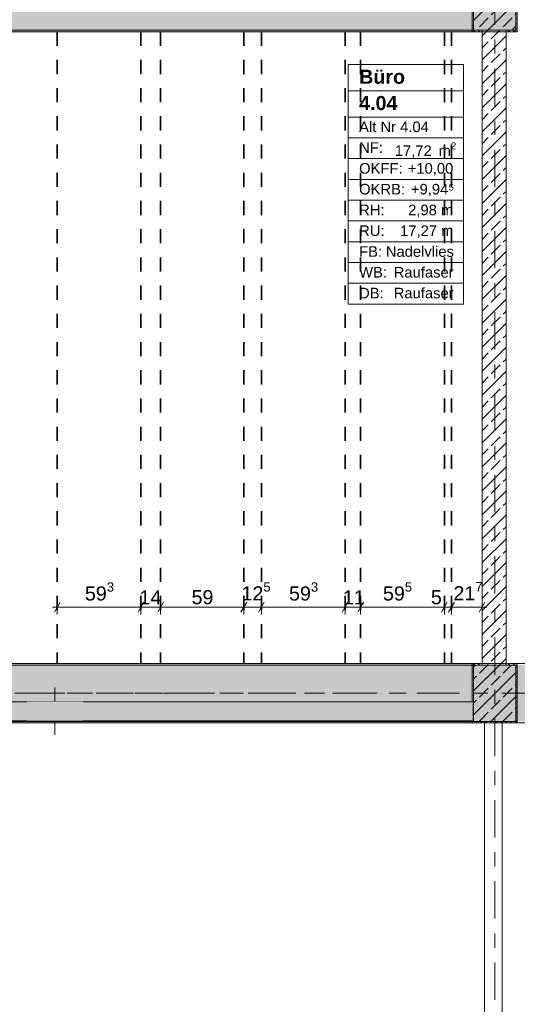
# Model space of a CAD drawing. Header units: metres. Extents: x -3.6 to 84.5, y -11 to 16.8.
# Tile 154 of 229: x 44 to 47.5, y 6.1 to 13.1. Entities that reach past the tile are written whole.
import ezdxf

# ---------------------------------------------------------------- set-up
doc = ezdxf.new("R2010")
doc.units = ezdxf.units.M
doc.header["$MEASUREMENT"] = 0
for name, pattern in [('Achse', [0.2, 0.1, -0.05, 0, -0.05]), ('Strichlinie doppelt', [0.546806, 0.264583, -0.105833, 0.070556, -0.105833]), ('Strichlinie eng', [0.115, 0.075, -0.04]), ('Wipeout_Contour', [1, 0, -1])]:
    doc.linetypes.add(name, pattern=pattern)
for name, color, linetype in [('155 - Bemaßung_ Beschriftung.Ausbau - Deckenelemente', 7, 'Continuous'), ('401 - Zone.Raum_ Raumbegrenzung_ Whg.', 7, 'Continuous'), ('451 - Universal.Achsen Raster', 7, 'Continuous'), ('605 - Struktur.Wand Innen', 7, 'Continuous'), ('607 - Struktur.Stütze', 7, 'Continuous'), ('608 - Struktur.Träger', 7, 'Continuous'), ('Abbruch_605 - Struktur.Wand Innen', 7, 'Continuous'), ('Neubau_605 - Struktur.Wand Innen', 7, 'Continuous')]:
    doc.layers.add(name, color=color, linetype=linetype)
doc.styles.add('ERSTELLTER_STIL_1', font='txt')
doc.styles.add('ERSTELLTER_STIL_2', font='txt')
doc.linetypes.add('Abbruch 1', pattern='A,0,[1,2022.0244.A_L5A-PL04.10_iA_Deckenelemente 3.OG1.Shx,S=0.001984,R=0,X=0,Y=0],-0.25,0', length=0.25)
doc.dimstyles.new('ERSTELLTER_STIL__1', dxfattribs={"dimtxt": 0.1, "dimasz": 0.0532, "dimexe": 0.18, "dimexo": 0.0625, "dimgap": 0, "dimtad": 1, "dimtih": 1, "dimtoh": 1, "dimzin": 0, "dimdsep": 46, "dimtxsty": 'ERSTELLTER_STIL_2', "dimblk": 'ARROWHEAD_2', "dimblk1": 'ARROWHEAD_2', "dimblk2": 'ARROWHEAD_2', "dimcen": 0.09, "dimse1": 1, "dimse2": 1, "dimclrd": 7, "dimclre": 7, "dimclrt": 7, "dimazin": 0, "dimtfac": 1, "dimtdec": 4, "dimtmove": 0, "dimatfit": 3, "dimfxl": 1, "dimtolj": 1, "dimtzin": 0, "dimarcsym": 0})
doc.dimstyles.new('ERSTELLTER_STIL__2', dxfattribs={"dimtxt": 0.1, "dimasz": 0.0532, "dimexe": 0.18, "dimexo": 0.0625, "dimgap": 0, "dimtad": 1, "dimtih": 1, "dimtoh": 1, "dimzin": 0, "dimdsep": 46, "dimtxsty": 'ERSTELLTER_STIL_2', "dimblk": 'ARROWHEAD_2', "dimblk1": 'ARROWHEAD_2', "dimblk2": 'ARROWHEAD_2', "dimcen": 0.09, "dimse1": 1, "dimse2": 1, "dimclrd": 7, "dimclre": 7, "dimclrt": 7, "dimazin": 0, "dimtfac": 1, "dimtdec": 4, "dimtmove": 2, "dimatfit": 3, "dimfxl": 1, "dimtolj": 1, "dimtzin": 0, "dimarcsym": 0})
pattern_1 = [(45, (0, 0), (-0.08485281, 0.08485281), []), (45, (-0.04243, 0.04243), (-0.08485281, 0.08485281), [0.09, -0.03])]
pattern_2 = [(45, (0, 0), (-0.01767767, 0.01767767), [0, -0.025])]

# ---------------------------------------------------------------- blocks, each defined once
blk = doc.blocks.new('*D142')
at = {"layer": '155 - Bemaßung_ Beschriftung.Ausbau - Deckenelemente', "color": 7, "linetype": 'Continuous', "lineweight": 5}
for p, q in [((44.2472, 8.945), (44.2068, 8.875)), ((44.227, 8.8575), (44.227, 8.9625)), ((44.8402, 8.945), (44.7998, 8.875)), ((44.82, 8.8575), (44.82, 8.9625)), ((44.1928, 8.91), (44.227, 8.91)), ((44.227, 8.91), (44.82, 8.91))]:
    blk.add_line(p, q, dxfattribs=at)
at = {"layer": '155 - Bemaßung_ Beschriftung.Ausbau - Deckenelemente', "color": 7, "lineweight": 5, "char_height": 0.1, "attachment_point": 7, "style": 'ERSTELLTER_STIL_2'}
for s, insert in [('\\A1;{\\pql;\\fArial|b0|i0|c0|p38;59\\fArial|b0|i0|c0|p38;\\A1{\\H.66x;\\S3^  ;}}', (44.4226, 8.9283)), ('\\A1;{\\pql;\\fArial|b0|i0|c0|p38;14}', (44.8096, 8.93))]:
    blk.add_mtext(s, dxfattribs=dict(at, insert=insert))
blk = doc.blocks.new('ARROWHEAD_2')
at = {"color": 0, "linetype": 'Continuous', "lineweight": 0}
for p, q in [((0, 0), (-1, 0)), ((-0.38, -0.66), (0.38, 0.66))]:
    blk.add_line(p, q, dxfattribs=at)
blk = doc.blocks.new('*D143')
at = {"layer": '155 - Bemaßung_ Beschriftung.Ausbau - Deckenelemente', "color": 7, "linetype": 'Continuous', "lineweight": 5}
for p, q in [((44.8402, 8.945), (44.7998, 8.875)), ((44.82, 8.8575), (44.82, 8.9625)), ((44.9802, 8.945), (44.9398, 8.875)), ((44.96, 8.8575), (44.96, 8.9625)), ((44.82, 8.91), (44.96, 8.91))]:
    blk.add_line(p, q, dxfattribs=at)
blk = doc.blocks.new('*D144')
at = {"layer": '155 - Bemaßung_ Beschriftung.Ausbau - Deckenelemente', "color": 7, "linetype": 'Continuous', "lineweight": 5}
for p, q in [((44.9802, 8.945), (44.9398, 8.875)), ((44.96, 8.8575), (44.96, 8.9625)), ((45.5702, 8.945), (45.5298, 8.875)), ((45.55, 8.8575), (45.55, 8.9625)), ((44.96, 8.91), (45.55, 8.91))]:
    blk.add_line(p, q, dxfattribs=at)
at = {"layer": '155 - Bemaßung_ Beschriftung.Ausbau - Deckenelemente', "color": 7, "lineweight": 5, "char_height": 0.1, "attachment_point": 7, "style": 'ERSTELLTER_STIL_2'}
for s, insert in [('\\A1;{\\pql;\\fArial|b0|i0|c0|p38;12\\fArial|b0|i0|c0|p38;\\A1{\\H.66x;\\S5^  ;}}', (45.5333, 8.9289)), ('\\A1;{\\pql;\\fArial|b0|i0|c0|p38;59}', (45.1791, 8.93))]:
    blk.add_mtext(s, dxfattribs=dict(at, insert=insert))
blk = doc.blocks.new('*D145')
at = {"layer": '155 - Bemaßung_ Beschriftung.Ausbau - Deckenelemente', "color": 7, "linetype": 'Continuous', "lineweight": 5}
for p, q in [((45.5702, 8.945), (45.5298, 8.875)), ((45.55, 8.8575), (45.55, 8.9625)), ((45.6952, 8.945), (45.6548, 8.875)), ((45.675, 8.8575), (45.675, 8.9625)), ((45.55, 8.91), (45.675, 8.91))]:
    blk.add_line(p, q, dxfattribs=at)
blk = doc.blocks.new('*D146')
at = {"layer": '155 - Bemaßung_ Beschriftung.Ausbau - Deckenelemente', "color": 7, "linetype": 'Continuous', "lineweight": 5}
for p, q in [((45.6952, 8.945), (45.6548, 8.875)), ((45.675, 8.8575), (45.675, 8.9625)), ((46.2882, 8.945), (46.2478, 8.875)), ((46.268, 8.8575), (46.268, 8.9625)), ((45.675, 8.91), (46.268, 8.91))]:
    blk.add_line(p, q, dxfattribs=at)
at = {"layer": '155 - Bemaßung_ Beschriftung.Ausbau - Deckenelemente', "color": 7, "lineweight": 5, "char_height": 0.1, "attachment_point": 7, "style": 'ERSTELLTER_STIL_2'}
for s, insert in [('\\A1;{\\pql;\\fArial|b0|i0|c0|p38;59\\fArial|b0|i0|c0|p38;\\A1{\\H.66x;\\S3^  ;}}', (45.8706, 8.9283)), ('\\A1;{\\pql;\\fArial|b0|i0|c0|p38;11}', (46.2525, 8.93))]:
    blk.add_mtext(s, dxfattribs=dict(at, insert=insert))
blk = doc.blocks.new('*D147')
at = {"layer": '155 - Bemaßung_ Beschriftung.Ausbau - Deckenelemente', "color": 7, "linetype": 'Continuous', "lineweight": 5}
for p, q in [((46.2882, 8.945), (46.2478, 8.875)), ((46.268, 8.8575), (46.268, 8.9625)), ((46.3982, 8.945), (46.3578, 8.875)), ((46.378, 8.8575), (46.378, 8.9625)), ((46.268, 8.91), (46.378, 8.91))]:
    blk.add_line(p, q, dxfattribs=at)
blk = doc.blocks.new('*D148')
at = {"layer": '155 - Bemaßung_ Beschriftung.Ausbau - Deckenelemente', "color": 7, "linetype": 'Continuous', "lineweight": 5}
for p, q in [((46.3982, 8.945), (46.3578, 8.875)), ((46.378, 8.8575), (46.378, 8.9625)), ((46.9932, 8.945), (46.9528, 8.875)), ((46.973, 8.8575), (46.973, 8.9625)), ((46.378, 8.91), (46.973, 8.91))]:
    blk.add_line(p, q, dxfattribs=at)
at = {"layer": '155 - Bemaßung_ Beschriftung.Ausbau - Deckenelemente', "color": 7, "lineweight": 5, "char_height": 0.1, "attachment_point": 7, "style": 'ERSTELLTER_STIL_2'}
for s, insert in [('\\A1;{\\pql;\\fArial|b0|i0|c0|p38;59\\fArial|b0|i0|c0|p38;\\A1{\\H.66x;\\S5^  ;}}', (46.5367, 8.9283)), ('\\A1;{\\pql;\\fArial|b0|i0|c0|p38;5}', (46.8769, 8.93))]:
    blk.add_mtext(s, dxfattribs=dict(at, insert=insert))
blk = doc.blocks.new('*D149')
at = {"layer": '155 - Bemaßung_ Beschriftung.Ausbau - Deckenelemente', "color": 7, "linetype": 'Continuous', "lineweight": 5}
for p, q in [((46.9932, 8.945), (46.9528, 8.875)), ((46.973, 8.8575), (46.973, 8.9625)), ((47.0432, 8.945), (47.0028, 8.875)), ((47.023, 8.8575), (47.023, 8.9625)), ((46.973, 8.91), (47.023, 8.91))]:
    blk.add_line(p, q, dxfattribs=at)
blk = doc.blocks.new('*D150')
at = {"layer": '155 - Bemaßung_ Beschriftung.Ausbau - Deckenelemente', "color": 7, "linetype": 'Continuous', "lineweight": 5}
for p, q in [((47.0432, 8.945), (47.0028, 8.875)), ((47.023, 8.8575), (47.023, 8.9625)), ((47.2198, 8.875), (47.2602, 8.945)), ((47.24, 8.8575), (47.24, 8.9625)), ((47.023, 8.91), (47.24, 8.91)), ((47.24, 8.91), (47.2743, 8.91))]:
    blk.add_line(p, q, dxfattribs=at)
at = {"layer": '155 - Bemaßung_ Beschriftung.Ausbau - Deckenelemente', "color": 7, "lineweight": 5, "insert": (47.037, 8.93), "char_height": 0.1, "attachment_point": 7, "style": 'ERSTELLTER_STIL_2'}
blk.add_mtext('\\A1;{\\pql;\\fArial|b0|i0|c0|p38;21\\fArial|b0|i0|c0|p38;\\A1{\\H.66x;\\S7^  ;}}', dxfattribs=at)

msp = doc.modelspace()

# ---------------------------------------------------------------- hatches: boundary and pattern name
at = {"layer": '605 - Struktur.Wand Innen', "linetype": 'Continuous', "lineweight": 0, "true_color": 0x000000}
h = msp.add_hatch(dxfattribs=at)
h.set_pattern_fill('Beton__Stahlbeton_0001', color=18, style=0, pattern_type=2)
h.set_pattern_definition(pattern_1)
h.paths.add_polyline_path([(47.41, 8.5), (47.41, 13), (47.24, 13), (47.24, 8.5)])
at = {"layer": '607 - Struktur.Stütze', "linetype": 'Continuous', "lineweight": 0, "true_color": 0x000000}
h = msp.add_hatch(dxfattribs=at)
h.set_pattern_fill('Gips_0001', color=18, style=0, pattern_type=2)
h.set_pattern_definition(pattern_2)
h.paths.add_polyline_path([(47.17, 13.445), (47.17, 12.99), (47.24, 12.99), (47.24, 13), (47.18, 13), (47.18, 13.445)])
h = msp.add_hatch(dxfattribs=at)
h.set_pattern_fill('Beton__Stahlbeton_0001', color=18, style=0, pattern_type=2)
h.set_pattern_definition(pattern_1)
h.paths.add_polyline_path([(47.18, 13), (47.48, 13), (47.48, 13.45), (47.18, 13.45)])
h = msp.add_hatch(dxfattribs=at)
h.set_pattern_fill('Gips_0001', color=18, style=0, pattern_type=2)
h.set_pattern_definition(pattern_2)
h.paths.add_polyline_path([(47.48, 13), (47.41, 13), (47.41, 12.99), (47.49, 12.99), (47.49, 13.445), (47.48, 13.445)])
h = msp.add_hatch(dxfattribs=at)
h.set_pattern_fill('Gips_0001', color=18, style=0, pattern_type=2)
h.set_pattern_definition(pattern_2)
h.paths.add_polyline_path([(47.17, 8.51), (47.17, 8.09), (47.49, 8.09), (47.49, 8.51), (47.41, 8.51), (47.41, 8.5), (47.48, 8.5), (47.48, 8.1), (47.18, 8.1), (47.18, 8.5), (47.24, 8.5), (47.24, 8.51)])
h = msp.add_hatch(dxfattribs=at)
h.set_pattern_fill('Beton__Stahlbeton_0001', color=18, style=0, pattern_type=2)
h.set_pattern_definition(pattern_1)
h.paths.add_polyline_path([(47.18, 8.1), (47.48, 8.1), (47.48, 8.5), (47.18, 8.5)])
at = {"layer": '608 - Struktur.Träger', "linetype": 'Continuous', "lineweight": 0, "true_color": 0x000000}
h = msp.add_hatch(dxfattribs=at)
h.set_pattern_fill('Beton__Stahlbeton_0001', color=18, style=0, pattern_type=2)
h.set_pattern_definition(pattern_1)
h.paths.add_polyline_path([(15.09, 13.3), (14.78, 13.3), (14.78, 13), (15.09, 13), (18.37, 13), (18.69, 13), (21.97, 13), (22.29, 13), (25.57, 13), (25.89, 13), (29.17, 13), (29.49, 13), (32.77, 13), (33.09, 13), (36.37, 13), (36.69, 13), (39.97, 13), (40.29, 13), (43.57, 13), (43.89, 13), (47.17, 13), (47.48, 13), (47.48, 13.3), (47.17, 13.3), (43.89, 13.3), (43.57, 13.3), (40.29, 13.3), (39.97, 13.3), (36.69, 13.3), (36.37, 13.3), (33.09, 13.3), (32.77, 13.3), (29.49, 13.3), (29.17, 13.3), (25.89, 13.3), (25.57, 13.3), (22.29, 13.3), (21.97, 13.3), (18.69, 13.3), (18.37, 13.3)])
h = msp.add_hatch(dxfattribs=at)
h.set_pattern_fill('Gips_0001', color=18, style=0, pattern_type=2)
h.set_pattern_definition(pattern_2)
h.paths.add_polyline_path([(43.89, 12.99), (47.17, 12.99), (47.17, 13), (43.89, 13)])
h = msp.add_hatch(dxfattribs=at)
h.set_pattern_fill('Gips_0001', color=18, style=0, pattern_type=2)
h.set_pattern_definition(pattern_2)
h.paths.add_polyline_path([(47.17, 8.51), (43.81, 8.51), (43.81, 8.5), (47.17, 8.5)])
at = {"layer": 'Neubau_605 - Struktur.Wand Innen', "linetype": 'Continuous', "lineweight": 0, "true_color": 0x000000}
for points in [[(44.41, 8.2405), (44.01, 8.2405), (44.21, 8.1728)], [(44.01, 8.105), (44.41, 8.105), (44.21, 8.1728)]]:
    msp.add_hatch(color=18, dxfattribs=at).paths.add_polyline_path(points)

# ---------------------------------------------------------------- linework, layer by layer
at = {"layer": '155 - Bemaßung_ Beschriftung.Ausbau - Deckenelemente', "color": 7, "linetype": 'Achse', "lineweight": 35}
for p, q in [((44.227, 12.99), (44.227, 8.51)), ((44.82, 12.99), (44.82, 8.51)), ((44.96, 12.99), (44.96, 8.51)), ((45.55, 12.99), (45.55, 8.51)), ((45.675, 12.99), (45.675, 8.51)), ((46.268, 12.99), (46.268, 8.51)), ((46.378, 12.99), (46.378, 8.51)), ((46.973, 12.99), (46.973, 8.51)), ((47.023, 12.99), (47.023, 8.51))]:
    msp.add_line(p, q, dxfattribs=at)
at = {"layer": '401 - Zone.Raum_ Raumbegrenzung_ Whg.', "color": 7, "linetype": 'Continuous', "lineweight": 9}
for p, q in [((47.108, 12.7583), (46.2891, 12.7583)), ((46.2891, 12.7583), (46.2891, 11.0591)), ((46.2891, 12.7583), (47.108, 12.7583)), ((46.2891, 12.5716), (46.2891, 12.7583)), ((47.108, 11.0591), (47.108, 12.7583)), ((47.108, 12.7583), (47.108, 12.5716)), ((47.108, 12.5716), (46.2891, 12.5716)), ((46.2891, 12.5716), (47.108, 12.5716)), ((46.2891, 12.385), (46.2891, 12.5716)), ((47.108, 12.5716), (47.108, 12.385)), ((47.108, 12.385), (46.2891, 12.385)), ((46.2891, 12.385), (47.108, 12.385)), ((46.2891, 12.2377), (46.2891, 12.385)), ((47.108, 12.385), (47.108, 12.2377)), ((47.108, 12.2377), (46.2891, 12.2377)), ((46.2891, 12.2377), (47.108, 12.2377)), ((46.2891, 12.0904), (46.2891, 12.2377)), ((47.108, 12.2377), (47.108, 12.0904)), ((47.108, 12.0904), (46.2891, 12.0904)), ((46.2891, 12.0904), (47.108, 12.0904)), ((46.2891, 11.9431), (46.2891, 12.0904)), ((47.108, 12.0904), (47.108, 11.9431)), ((47.108, 11.9431), (46.2891, 11.9431)), ((46.2891, 11.9431), (47.108, 11.9431)), ((46.2891, 11.7958), (46.2891, 11.9431)), ((47.108, 11.9431), (47.108, 11.7958)), ((47.108, 11.7958), (46.2891, 11.7958)), ((46.2891, 11.7958), (47.108, 11.7958)), ((46.2891, 11.6484), (46.2891, 11.7958)), ((47.108, 11.7958), (47.108, 11.6484)), ((47.108, 11.6484), (46.2891, 11.6484)), ((46.2891, 11.6484), (47.108, 11.6484)), ((46.2891, 11.5011), (46.2891, 11.6484)), ((47.108, 11.6484), (47.108, 11.5011)), ((47.108, 11.5011), (46.2891, 11.5011)), ((46.2891, 11.5011), (47.108, 11.5011)), ((46.2891, 11.3538), (46.2891, 11.5011)), ((47.108, 11.5011), (47.108, 11.3538)), ((47.108, 11.3538), (46.2891, 11.3538)), ((46.2891, 11.3538), (47.108, 11.3538)), ((46.2891, 11.2065), (46.2891, 11.3538)), ((47.108, 11.3538), (47.108, 11.2065)), ((47.108, 11.2065), (46.2891, 11.2065)), ((46.2891, 11.2065), (47.108, 11.2065)), ((46.2891, 11.0591), (46.2891, 11.2065)), ((47.108, 11.2065), (47.108, 11.0591)), ((46.2891, 11.0591), (47.108, 11.0591)), ((47.108, 11.0591), (46.2891, 11.0591))]:
    msp.add_line(p, q, dxfattribs=at)
at = {"layer": '451 - Universal.Achsen Raster', "color": 160, "linetype": 'Strichlinie doppelt', "lineweight": 9, "true_color": 0x3232ff}
for p, q in [((47.33, -10.585), (47.33, 16.355)), ((64.935, 8.3), (-3.175, 8.3))]:
    msp.add_line(p, q, dxfattribs=at)
at = {"layer": '605 - Struktur.Wand Innen', "color": 7, "linetype": 'Continuous', "lineweight": 5}
for p, q in [((47.27, 8.1), (47.2575, 8.1)), ((47.2825, 8.1), (47.27, 8.1)), ((47.3575, 8.1), (47.2825, 8.1)), ((47.37, 8.1), (47.3575, 8.1)), ((47.3825, 8.1), (47.37, 8.1))]:
    msp.add_line(p, q, dxfattribs=at)
at = {"layer": '605 - Struktur.Wand Innen', "color": 7, "linetype": 'Continuous', "lineweight": 13}
for p, q in [((47.2575, 8.1), (47.2575, 6)), ((47.3825, 6), (47.3825, 8.1))]:
    msp.add_line(p, q, dxfattribs=at)
at = {"layer": '605 - Struktur.Wand Innen', "color": 7, "linetype": 'Continuous', "lineweight": 18, "flags": 128}
for points in [[(47.24, 13), (47.24, 8.5)], [(47.41, 8.5), (47.41, 13)]]:
    msp.add_lwpolyline(points, dxfattribs=at)
at = {"layer": '605 - Struktur.Wand Innen', "color": 7, "linetype": 'Continuous', "lineweight": 13, "flags": 128}
for points in [[(44.41, 8.2405), (44.01, 8.2405)], [(44.01, 8.105), (44.41, 8.105)]]:
    msp.add_lwpolyline(points, dxfattribs=at)
at = {"layer": '607 - Struktur.Stütze', "color": 7, "linetype": 'Continuous', "lineweight": 5, "flags": 128}
for points in [[(47.17, 13.445), (47.17, 12.99), (47.24, 12.99)], [(47.41, 12.99), (47.49, 12.99), (47.49, 13.445)], [(47.24, 8.51), (47.17, 8.51), (47.17, 8.09), (47.49, 8.09), (47.49, 8.51), (47.41, 8.51)]]:
    msp.add_lwpolyline(points, dxfattribs=at)
at = {"layer": '607 - Struktur.Stütze', "color": 7, "linetype": 'Continuous', "lineweight": 13, "flags": 128}
for points in [[(47.18, 13), (47.48, 13), (47.48, 13.45), (47.18, 13.45)], [(47.18, 8.1), (47.48, 8.1), (47.48, 8.5), (47.18, 8.5)]]:
    msp.add_lwpolyline(points, close=True, dxfattribs=at)
at = {"layer": '608 - Struktur.Träger', "color": 7, "linetype": 'Continuous', "lineweight": 13}
for p, q in [((47.48, 12.99), (47.48, 13.31)), ((14.78, 12.99), (47.48, 12.99)), ((0.38, 8.51), (61.88, 8.51)), ((47.17, 8.5), (43.81, 8.5)), ((47.49, 8.5), (47.17, 8.5))]:
    msp.add_line(p, q, dxfattribs=at)
at = {"layer": '608 - Struktur.Träger', "color": 7, "linetype": 'Continuous', "lineweight": 9}
msp.add_line((47.48, 13.3), (47.48, 13), dxfattribs=at)
at = {"layer": '608 - Struktur.Träger', "color": 7, "linetype": 'Continuous', "lineweight": 5}
for p, q in [((47.17, 12.99), (43.89, 12.99)), ((47.17, 13), (47.17, 12.99)), ((47.17, 8.51), (43.81, 8.51)), ((47.17, 8.51), (47.17, 8.5))]:
    msp.add_line(p, q, dxfattribs=at)
at = {"layer": '608 - Struktur.Träger', "color": 7, "linetype": 'Achse', "lineweight": 9}
msp.add_line((0.38, 8.3), (61.88, 8.3), dxfattribs=at)
at = {"layer": '608 - Struktur.Träger', "color": 7, "linetype": 'Continuous', "lineweight": 13, "flags": 128}
msp.add_lwpolyline([(47.48, 13), (47.17, 13), (43.89, 13), (43.57, 13), (40.29, 13), (39.97, 13), (36.69, 13), (36.37, 13), (33.09, 13), (32.77, 13), (29.49, 13), (29.17, 13), (25.89, 13), (25.57, 13), (22.29, 13), (21.97, 13), (18.69, 13), (18.37, 13), (15.09, 13), (14.78, 13)], dxfattribs=at)
at = {"layer": 'Abbruch_605 - Struktur.Wand Innen', "color": 160, "linetype": 'Abbruch 1', "lineweight": 5, "true_color": 0x3232ff}
msp.add_line((44.21, 8.005), (44.21, 8.3405), dxfattribs=at)
at = {"layer": 'Abbruch_605 - Struktur.Wand Innen', "color": 7, "linetype": 'Abbruch 1', "lineweight": 13}
for p, q in [((44.01, 8.2405), (44.01, 8.105)), ((44.41, 8.105), (44.41, 8.2405))]:
    msp.add_line(p, q, dxfattribs=at)
at = {"layer": 'Neubau_605 - Struktur.Wand Innen', "color": 1, "linetype": 'Strichlinie eng', "lineweight": 9}
for p, q in [((44.41, 8.105), (44.01, 8.2405)), ((44.01, 8.105), (44.41, 8.2405))]:
    msp.add_line(p, q, dxfattribs=at)

# ---------------------------------------------------------------- texts
at = {"layer": '401 - Zone.Raum_ Raumbegrenzung_ Whg.', "color": 7, "lineweight": 9, "attachment_point": 1}
for s, insert, char_height, style in [('\\A1;{\\pqj;\\pt0;\\fArial|b1|i0|c0|p38;Büro}', (46.3677, 12.7207), 0.1, 'ERSTELLTER_STIL_1'), ('\\A1;{\\pqj;\\pt0;\\fArial|b1|i0|c0|p38;}', (47.0294, 12.7435), 0.1, 'ERSTELLTER_STIL_1'), ('\\A1;{\\pql;\\pt0;\\fArial|b1|i0|c0|p38;4.04}', (46.3677, 12.5341), 0.1, 'ERSTELLTER_STIL_1'), ('\\A1;{\\pqj;\\pt0;\\fArial|b1|i0|c0|p38;}', (47.0294, 12.5569), 0.1, 'ERSTELLTER_STIL_1'), ('\\A1;{\\pqj;\\pt0;\\fArial|b0|i0|c0|p38;Alt Nr 4.04}', (46.3677, 12.3532), 0.075, 'ERSTELLTER_STIL_2'), ('\\A1;{\\pqj;\\pt0;\\fArial|b0|i0|c0|p38;}', (47.0294, 12.3703), 0.075, 'ERSTELLTER_STIL_2'), ('\\A1;{\\pqj;\\pt0;\\fArial|b0|i0|c0|p38;NF: }', (46.3677, 12.2058), 0.075, 'ERSTELLTER_STIL_2'), ('\\A1;{\\pql;\\pt0,0.05;\\fArial|b0|i0|c0|p38;17,72\\fArial|b0|i0|c0|p38;\\A1{\\H.66x;\\S^  ;}\\fArial|b0|i0|c0|p38; m\\fArial|b0|i0|c0|p38;\\A1{\\H.66x;\\S2^  ;}}', (46.6209, 12.2058), 0.075, 'ERSTELLTER_STIL_2'), ('\\A1;{\\pqj;\\pt0;\\fArial|b0|i0|c0|p38;OKFF: }', (46.3677, 12.0585), 0.075, 'ERSTELLTER_STIL_2'), ('\\A1;{\\pqj;\\pt0;\\fArial|b0|i0|c0|p38;+10,00}', (46.7126, 12.0585), 0.075, 'ERSTELLTER_STIL_2'), ('\\A1;{\\pqj;\\pt0;\\fArial|b0|i0|c0|p38;OKRB: }', (46.3677, 11.9112), 0.075, 'ERSTELLTER_STIL_2'), ('\\A1;{\\pqj;\\pt0;\\fArial|b0|i0|c0|p38;+9,94⁵}', (46.7352, 11.9112), 0.075, 'ERSTELLTER_STIL_2'), ('\\A1;{\\pqj;\\pt0;\\fArial|b0|i0|c0|p38;RH: }', (46.3677, 11.7639), 0.075, 'ERSTELLTER_STIL_2'), ('\\A1;{\\pqj;\\pt0;\\fArial|b0|i0|c0|p38;2,98 m}', (46.7154, 11.7639), 0.075, 'ERSTELLTER_STIL_2'), ('\\A1;{\\pqj;\\pt0;\\fArial|b0|i0|c0|p38;RU: }', (46.3677, 11.6166), 0.075, 'ERSTELLTER_STIL_2'), ('\\A1;{\\pqj;\\pt0;\\fArial|b0|i0|c0|p38;17,27 m}', (46.6584, 11.6166), 0.075, 'ERSTELLTER_STIL_2'), ('\\A1;{\\pqj;\\pt0;\\fArial|b0|i0|c0|p38;FB: }', (46.3677, 11.4692), 0.075, 'ERSTELLTER_STIL_2'), ('\\A1;{\\pqj;\\pt0;\\fArial|b0|i0|c0|p38;Nadelvlies}', (46.557, 11.4692), 0.075, 'ERSTELLTER_STIL_2'), ('\\A1;{\\pqj;\\pt0;\\fArial|b0|i0|c0|p38;WB: }', (46.3677, 11.3219), 0.075, 'ERSTELLTER_STIL_2'), ('\\A1;{\\pqj;\\pt0;\\fArial|b0|i0|c0|p38;Raufaser}', (46.6132, 11.3219), 0.075, 'ERSTELLTER_STIL_2'), ('\\A1;{\\pqj;\\pt0;\\fArial|b0|i0|c0|p38;DB: }', (46.3677, 11.1746), 0.075, 'ERSTELLTER_STIL_2'), ('\\A1;{\\pqj;\\pt0;\\fArial|b0|i0|c0|p38;Raufaser}', (46.6132, 11.1746), 0.075, 'ERSTELLTER_STIL_2')]:
    msp.add_mtext(s, dxfattribs=dict(at, insert=insert, char_height=char_height, style=style))

# ---------------------------------------------------------------- dimensions: what is measured, and where the dimension line sits
at = {"layer": '155 - Bemaßung_ Beschriftung.Ausbau - Deckenelemente', "color": 7, "linetype": 'Continuous', "lineweight": 5}
for base, p1, p2, dimstyle, picture, middle in [((47.24, 8.91), (47.023, 8.51), (47.24, 10.75), 'ERSTELLTER_STIL__2', '*D150', (47.2483, 8.98)), ((44.82, 8.91), (44.227, 8.51), (44.82, 8.51), 'ERSTELLTER_STIL__1', '*D142', (44.6339, 8.98)), ((45.55, 8.91), (44.96, 8.51), (45.55, 8.51), 'ERSTELLTER_STIL__1', '*D144', (45.2554, 8.98)), ((46.268, 8.91), (45.675, 8.51), (46.268, 8.51), 'ERSTELLTER_STIL__1', '*D146', (46.0819, 8.98)), ((46.973025, 8.9099822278), (46.378025, 8.5099826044), (46.973025, 8.5099826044), 'ERSTELLTER_STIL__1', '*D148', (46.7479483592, 8.9799822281)), ((44.96, 8.91), (44.82, 8.51), (44.96, 8.51), 'ERSTELLTER_STIL__2', '*D143', (44.8858, 8.98)), ((45.675025, 8.9099822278), (45.550025, 8.5099826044), (45.675025, 8.5099826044), 'ERSTELLTER_STIL__2', '*D145', (45.7446393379, 8.9799822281)), ((46.378, 8.91), (46.268, 8.51), (46.378, 8.51), 'ERSTELLTER_STIL__2', '*D147', (46.3288, 8.98)), ((47.023, 8.91), (46.973, 8.51), (47.023, 8.51), 'ERSTELLTER_STIL__1', '*D149', (46.915, 8.98))]:
    dim = msp.add_linear_dim(base=base, p1=p1, p2=p2, dimstyle=dimstyle, dxfattribs=at)
    dim.commit()
    dim.dimension.update_dxf_attribs({"geometry": picture, "text_midpoint": middle, "dimtype": 160})

# ---------------------------------------------------------------- next in the draw order: wipeouts: each hides what was drawn before it
at = {"color": 254, "linetype": 'Wipeout_Contour', "lineweight": 0, "ltscale": 184.874914}
msp.add_wipeout([(43.81, 8.105), (47.17, 8.105), (47.17, 8.2405), (43.81, 8.2405)], dxfattribs=at).dxf.layer = '605 - Struktur.Wand Innen'

# ---------------------------------------------------------------- next in the draw order: hatches: boundary and pattern name
at = {"layer": '608 - Struktur.Träger', "linetype": 'Continuous', "lineweight": 0, "true_color": 0x000000}
h = msp.add_hatch(dxfattribs=at)
h.set_pattern_fill('Beton__Stahlbeton_0001', color=18, style=0, pattern_type=2)
h.set_pattern_definition(pattern_1)
h.paths.add_polyline_path([(0.69, 8.5), (0.38, 8.5), (0.38, 8.1), (0.69, 8.1), (7.57, 8.1), (7.89, 8.1), (11.17, 8.1), (11.49, 8.1), (14.77, 8.1), (15.09, 8.1), (18.37, 8.1), (18.69, 8.1), (22.05, 8.1), (22.2, 8.1), (25.57, 8.1), (25.89, 8.1), (29.25, 8.1), (29.4, 8.1), (32.77, 8.1), (33.09, 8.1), (39.97, 8.1), (40.29, 8.1), (47.17, 8.1), (47.49, 8.1), (50.77, 8.1), (51.09, 8.1), (54.37, 8.1), (54.69, 8.1), (61.57, 8.1), (61.88, 8.1), (61.88, 8.5), (61.57, 8.5), (58.195, 8.5), (58.055, 8.5), (54.69, 8.5), (54.37, 8.5), (51.09, 8.5), (50.77, 8.5), (47.49, 8.5), (47.17, 8.5), (43.81, 8.5), (43.67, 8.5), (40.29, 8.5), (39.97, 8.5), (36.61, 8.5), (36.46, 8.5), (33.09, 8.5), (32.77, 8.5), (29.4, 8.5), (29.25, 8.5), (25.89, 8.5), (25.57, 8.5), (22.2, 8.5), (22.05, 8.5), (18.69, 8.5), (18.37, 8.5), (15.09, 8.5), (14.77, 8.5), (11.49, 8.5), (11.17, 8.5), (7.89, 8.5), (7.57, 8.5), (4.21, 8.5), (4.05, 8.5)])
h = msp.add_hatch(dxfattribs=at)
h.set_pattern_fill('Gips_0001', color=18, style=0, pattern_type=2)
h.set_pattern_definition(pattern_2)
h.paths.add_polyline_path([(40.29, 8.1), (40.29, 8.09), (47.17, 8.09), (47.17, 8.1)])

# ---------------------------------------------------------------- next in the draw order: linework, layer by layer
at = {"layer": '605 - Struktur.Wand Innen', "color": 7, "linetype": 'Continuous', "lineweight": 13, "flags": 128}
for points in [[(44.01, 8.2405), (43.81, 8.2405)], [(47.17, 8.2405), (44.41, 8.2405)], [(40.29, 8.105), (44.01, 8.105)], [(44.41, 8.105), (47.17, 8.105)]]:
    msp.add_lwpolyline(points, dxfattribs=at)
at = {"layer": '608 - Struktur.Träger', "color": 7, "linetype": 'Continuous', "lineweight": 5}
for p, q in [((47.17, 8.1), (47.17, 8.09)), ((47.17, 8.09), (40.29, 8.09))]:
    msp.add_line(p, q, dxfattribs=at)
at = {"layer": '608 - Struktur.Träger', "color": 7, "linetype": 'Continuous', "lineweight": 13}
msp.add_line((0.38, 8.09), (61.88, 8.09), dxfattribs=at)
at = {"layer": '608 - Struktur.Träger', "color": 7, "linetype": 'Continuous', "lineweight": 13, "flags": 128}
msp.add_lwpolyline([(47.49, 8.1), (47.17, 8.1), (40.29, 8.1), (39.97, 8.1), (33.09, 8.1), (32.77, 8.1), (29.4, 8.1), (29.25, 8.1), (25.89, 8.1), (25.57, 8.1), (22.2, 8.1), (22.05, 8.1), (18.69, 8.1), (18.37, 8.1), (15.09, 8.1), (14.77, 8.1), (11.49, 8.1), (11.17, 8.1), (7.89, 8.1), (7.57, 8.1), (0.69, 8.1), (0.38, 8.1)], dxfattribs=at)

doc.saveas('drawing.dxf')
